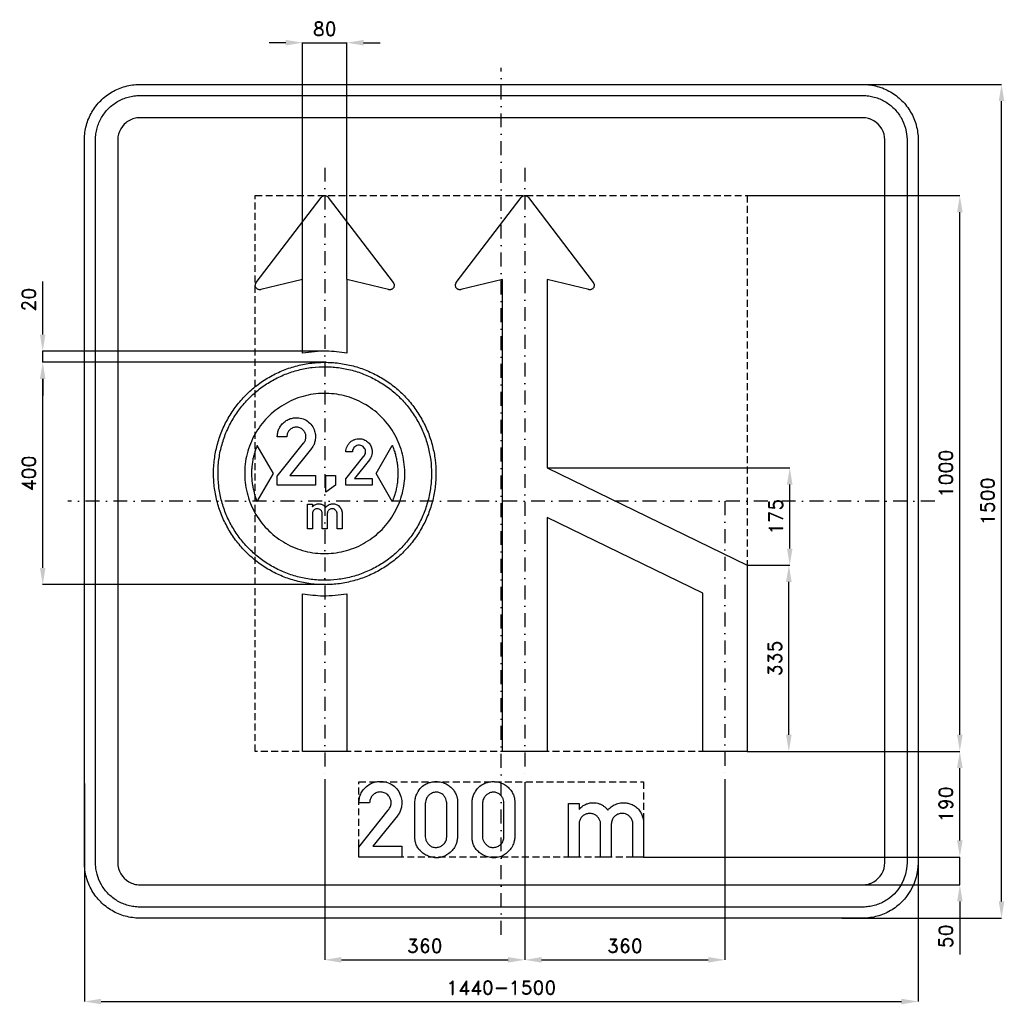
# Model space of a CAD drawing. Header units: millimetres. Extents: x -866 to 905, y -905 to 866.
import ezdxf

# ---------------------------------------------------------------- set-up
doc = ezdxf.new("R2010")
doc.units = ezdxf.units.MM
doc.header["$LTSCALE"] = 5
doc.linetypes.add('ČERCHOVANÁX2', pattern=[2, 1, -0.5, 0, -0.5])
doc.linetypes.add('ČÁRKOVANÁX2', pattern=[1.5, 1, -0.5])
doc.layers.add('Kóty', color=2, linetype='Continuous')
doc.layers.add('Značka', color=7, linetype='Continuous')
doc.styles.get("Standard").update_dxf_attribs({"font": 'romand.shx', "height": 25})
doc.dimstyles.get("Standard").update_dxf_attribs({"dimtxt": 25, "dimasz": 30, "dimexe": 0.18, "dimexo": 0.0625, "dimgap": 12.5, "dimtad": 1, "dimdec": 0, "dimzin": 0, "dimdsep": 46, "dimtxsty": 'Standard', "dimcen": 0.09, "dimadec": 0, "dimazin": 0, "dimtfac": 1, "dimtdec": 0, "dimtofl": 0, "dimtmove": 0, "dimatfit": 3, "dimfxl": 1, "dimtolj": 1, "dimtzin": 0, "dimarcsym": 0})

# ---------------------------------------------------------------- blocks, each defined once
blk = doc.blocks.new('*D0')
at = {"layer": 'Defpoints', "color": 0, "transparency": 16777216}
for p in [(-750, -507.4), (750, -603.9), (750, -900)]:
    blk.add_point(p, dxfattribs=at)
at = {"layer": 'Kóty', "color": 0, "lineweight": -2, "transparency": 16777216}
for p, q in [((-750, -507.5), (-750, -900.2)), ((750, -603.9), (750, -900.2)), ((-720, -900), (720, -900))]:
    blk.add_line(p, q, dxfattribs=at)
at = {"layer": 'Kóty', "color": 0, "transparency": 16777216}
for points in [[(-720, -895), (-720, -905), (-750, -900)], [(720, -895), (720, -905), (750, -900)]]:
    blk.add_solid(points, dxfattribs=at)
at = {"layer": 'Kóty', "color": 0, "transparency": 16777216, "insert": (0, -875), "char_height": 25, "attachment_point": 5}
blk.add_mtext('\\A1;1440-1500', dxfattribs=at)
blk = doc.blocks.new('*D1')
at = {"layer": 'Defpoints', "color": 0, "transparency": 16777216}
for p in [(-277.6, 825), (-357.6, 399.2), (-277.6, 399.2)]:
    blk.add_point(p, dxfattribs=at)
at = {"layer": 'Kóty', "color": 0, "lineweight": -2, "transparency": 16777216}
for p, q in [((-387.6, 825), (-417.6, 825)), ((-357.6, 399.3), (-357.6, 825.2)), ((-277.6, 399.3), (-277.6, 825.2)), ((-247.6, 825), (-217.6, 825))]:
    blk.add_line(p, q, dxfattribs=at)
at = {"layer": 'Kóty', "color": 0, "transparency": 16777216}
for points in [[(-387.6, 830), (-387.6, 820), (-357.6, 825)], [(-247.6, 830), (-247.6, 820), (-277.6, 825)]]:
    blk.add_solid(points, dxfattribs=at)
at = {"layer": 'Kóty', "color": 0, "transparency": 16777216, "insert": (-317.6, 850), "char_height": 25, "attachment_point": 5}
blk.add_mtext('\\A1;80', dxfattribs=at)
blk = doc.blocks.new('*D2')
at = {"layer": 'Defpoints', "color": 0, "transparency": 16777216}
for p in [(612.6, 750), (900, 750), (612.6, -750)]:
    blk.add_point(p, dxfattribs=at)
at = {"layer": 'Kóty', "color": 0, "lineweight": -2, "transparency": 16777216}
for p, q in [((612.6, 750), (900.2, 750)), ((900, -720), (900, 720)), ((612.6, -750), (900.2, -750))]:
    blk.add_line(p, q, dxfattribs=at)
at = {"layer": 'Kóty', "color": 0, "transparency": 16777216}
for points in [[(895, 720), (905, 720), (900, 750)], [(895, -720), (905, -720), (900, -750)]]:
    blk.add_solid(points, dxfattribs=at)
at = {"layer": 'Kóty', "color": 0, "transparency": 16777216, "insert": (875, 0), "char_height": 25, "attachment_point": 5, "rotation": 90}
blk.add_mtext('\\A1;1500', dxfattribs=at)
blk = doc.blocks.new('*D3')
at = {"layer": 'Defpoints', "color": 0, "transparency": 16777216}
for p in [(42.4, -505), (402.4, -500), (402.4, -825)]:
    blk.add_point(p, dxfattribs=at)
at = {"layer": 'Kóty', "color": 0, "lineweight": -2, "transparency": 16777216}
for p, q in [((42.4, -505.1), (42.4, -825.2)), ((402.4, -500.1), (402.4, -825.2)), ((72.4, -825), (372.4, -825))]:
    blk.add_line(p, q, dxfattribs=at)
at = {"layer": 'Kóty', "color": 0, "transparency": 16777216}
for points in [[(72.4, -820), (72.4, -830), (42.4, -825)], [(372.4, -820), (372.4, -830), (402.4, -825)]]:
    blk.add_solid(points, dxfattribs=at)
at = {"layer": 'Kóty', "color": 0, "transparency": 16777216, "insert": (222.4, -800), "char_height": 25, "attachment_point": 5}
blk.add_mtext('\\A1;360', dxfattribs=at)
blk = doc.blocks.new('*D5')
at = {"layer": 'Defpoints', "color": 0, "transparency": 16777216}
for p in [(442.4, 550), (825, 550), (442.4, -450)]:
    blk.add_point(p, dxfattribs=at)
at = {"layer": 'Kóty', "color": 0, "lineweight": -2, "transparency": 16777216}
for p, q in [((442.5, 550), (825.2, 550)), ((825, -420), (825, 520)), ((442.5, -450), (825.2, -450))]:
    blk.add_line(p, q, dxfattribs=at)
at = {"layer": 'Kóty', "color": 0, "transparency": 16777216}
for points in [[(820, 520), (830, 520), (825, 550)], [(820, -420), (830, -420), (825, -450)]]:
    blk.add_solid(points, dxfattribs=at)
at = {"layer": 'Kóty', "color": 0, "transparency": 16777216, "insert": (800, 50), "char_height": 25, "attachment_point": 5, "rotation": 90}
blk.add_mtext('\\A1;1000', dxfattribs=at)
blk = doc.blocks.new('*D6')
at = {"layer": 'Defpoints', "color": 0, "transparency": 16777216}
for p in [(442.4, -115), (517.4, -115), (442.4, -450)]:
    blk.add_point(p, dxfattribs=at)
at = {"layer": 'Kóty', "color": 0, "lineweight": -2, "transparency": 16777216}
for p, q in [((442.5, -115), (517.6, -115)), ((517.4, -420), (517.4, -145)), ((442.5, -450), (517.6, -450))]:
    blk.add_line(p, q, dxfattribs=at)
at = {"layer": 'Kóty', "color": 0, "transparency": 16777216}
for points in [[(512.4, -145), (522.4, -145), (517.4, -115)], [(512.4, -420), (522.4, -420), (517.4, -450)]]:
    blk.add_solid(points, dxfattribs=at)
at = {"layer": 'Kóty', "color": 0, "transparency": 16777216, "insert": (492.4, -282.5), "char_height": 25, "attachment_point": 5, "rotation": 90}
blk.add_mtext('\\A1;335', dxfattribs=at)
blk = doc.blocks.new('*D7')
at = {"layer": 'Defpoints', "color": 0, "transparency": 16777216}
for p in [(82.4, 60), (519, 60), (442.4, -115)]:
    blk.add_point(p, dxfattribs=at)
at = {"layer": 'Kóty', "color": 0, "lineweight": -2, "transparency": 16777216}
for p, q in [((82.5, 60), (519.2, 60)), ((519, -85), (519, 30)), ((442.5, -115), (519.2, -115))]:
    blk.add_line(p, q, dxfattribs=at)
at = {"layer": 'Kóty', "color": 0, "transparency": 16777216}
for points in [[(514, 30), (524, 30), (519, 60)], [(514, -85), (524, -85), (519, -115)]]:
    blk.add_solid(points, dxfattribs=at)
at = {"layer": 'Kóty', "color": 0, "transparency": 16777216, "insert": (494, -27.5), "char_height": 25, "attachment_point": 5, "rotation": 90}
blk.add_mtext('\\A1;175', dxfattribs=at)
blk = doc.blocks.new('*D8')
at = {"layer": 'Defpoints', "color": 0, "transparency": 16777216}
for p in [(-825, 250), (-315, 250), (-316.5, -150)]:
    blk.add_point(p, dxfattribs=at)
at = {"layer": 'Kóty', "color": 0, "lineweight": -2, "transparency": 16777216}
for p, q in [((-315.1, 250), (-825.2, 250)), ((-825, -120), (-825, 220)), ((-316.5, -150), (-825.2, -150))]:
    blk.add_line(p, q, dxfattribs=at)
at = {"layer": 'Kóty', "color": 0, "transparency": 16777216}
for points in [[(-830, 220), (-820, 220), (-825, 250)], [(-830, -120), (-820, -120), (-825, -150)]]:
    blk.add_solid(points, dxfattribs=at)
at = {"layer": 'Kóty', "color": 0, "transparency": 16777216, "insert": (-850, 50), "char_height": 25, "attachment_point": 5, "rotation": 90}
blk.add_mtext('\\A1;400', dxfattribs=at)
blk = doc.blocks.new('*D9')
at = {"layer": 'Defpoints', "color": 0, "transparency": 16777216}
for p in [(-825, 270), (-317.6, 270), (-347.3, 250)]:
    blk.add_point(p, dxfattribs=at)
at = {"layer": 'Kóty', "color": 0, "lineweight": -2, "transparency": 16777216}
for p, q in [((-825, 300), (-825, 395.5)), ((-317.7, 270), (-825.2, 270)), ((-347.3, 250), (-825.2, 250)), ((-825, 220), (-825, 190))]:
    blk.add_line(p, q, dxfattribs=at)
at = {"layer": 'Kóty', "color": 0, "transparency": 16777216}
for points in [[(-830, 300), (-820, 300), (-825, 270)], [(-830, 220), (-820, 220), (-825, 250)]]:
    blk.add_solid(points, dxfattribs=at)
at = {"layer": 'Kóty', "color": 0, "transparency": 16777216, "insert": (-850, 362.7), "char_height": 25, "attachment_point": 5, "rotation": 90}
blk.add_mtext('\\A1;20', dxfattribs=at)
blk = doc.blocks.new('*D10')
at = {"layer": 'Defpoints', "color": 0, "transparency": 16777216}
for p in [(256, -640), (256, -690), (825, -690)]:
    blk.add_point(p, dxfattribs=at)
at = {"layer": 'Kóty', "color": 0, "lineweight": -2, "transparency": 16777216}
for p, q in [((825, -610), (825, -580)), ((256.1, -640), (825.2, -640)), ((256.1, -690), (825.2, -690)), ((825, -720), (825, -815.5))]:
    blk.add_line(p, q, dxfattribs=at)
at = {"layer": 'Kóty', "color": 0, "transparency": 16777216}
for points in [[(820, -610), (830, -610), (825, -640)], [(820, -720), (830, -720), (825, -690)]]:
    blk.add_solid(points, dxfattribs=at)
at = {"layer": 'Kóty', "color": 0, "transparency": 16777216, "insert": (800, -782.7), "char_height": 25, "attachment_point": 5, "rotation": 90}
blk.add_mtext('\\A1;50', dxfattribs=at)
blk = doc.blocks.new('*D11')
at = {"layer": 'Defpoints', "color": 0, "transparency": 16777216}
for p in [(442.393363, -450), (825, -450), (256.03, -640)]:
    blk.add_point(p, dxfattribs=at)
at = {"layer": 'Kóty', "color": 0, "lineweight": -2, "transparency": 16777216}
for p, q in [((442.455863, -450), (825.18, -450)), ((825, -610), (825, -480)), ((256.0925, -640), (825.18, -640))]:
    blk.add_line(p, q, dxfattribs=at)
at = {"layer": 'Kóty', "color": 0, "transparency": 16777216}
for points in [[(820, -480), (830, -480), (825, -450)], [(820, -610), (830, -610), (825, -640)]]:
    blk.add_solid(points, dxfattribs=at)
at = {"layer": 'Kóty', "color": 0, "transparency": 16777216, "insert": (800, -545), "char_height": 25, "attachment_point": 5, "rotation": 90}
blk.add_mtext('\\A1;190', dxfattribs=at)
blk = doc.blocks.new('*D12')
at = {"layer": 'Defpoints', "color": 0, "transparency": 16777216}
for p in [(-317.6, -500), (42.4, -690), (42.4, -825)]:
    blk.add_point(p, dxfattribs=at)
at = {"layer": 'Kóty', "color": 0, "lineweight": -2, "transparency": 16777216}
for p, q in [((-317.6, -500.1), (-317.6, -825.2)), ((42.4, -690.1), (42.4, -825.2)), ((-287.6, -825), (12.4, -825))]:
    blk.add_line(p, q, dxfattribs=at)
at = {"layer": 'Kóty', "color": 0, "transparency": 16777216}
for points in [[(-287.6, -820), (-287.6, -830), (-317.6, -825)], [(12.4, -820), (12.4, -830), (42.4, -825)]]:
    blk.add_solid(points, dxfattribs=at)
at = {"layer": 'Kóty', "color": 0, "transparency": 16777216, "insert": (-137.6, -800), "char_height": 25, "attachment_point": 5}
blk.add_mtext('\\A1;360', dxfattribs=at)

msp = doc.modelspace()

# ---------------------------------------------------------------- linework, layer by layer
at = {"layer": 'Kóty'}
for points in [[(-357.6, 825), (-277.6, 825)], [(-825, 250), (-825, 270)], [(825, -690), (825, -640)]]:
    msp.add_lwpolyline(points, dxfattribs=at)
at = {"layer": 'Značka', "color": 6, "linetype": 'ČERCHOVANÁX2', "ltscale": 5}
for points in [[(0, -780), (0, 780)], [(-317.6, 600), (-317.6, -500)], [(42.4, 600), (42.4, -500)], [(780, 0), (-780, 0)], [(402.4, 0), (402.4, -500)]]:
    msp.add_lwpolyline(points, dxfattribs=at)
at = {"layer": 'Značka', "color": 5}
for points in [[(-650, -750), (-650.4, -750), (-650.8, -750, -0.032183), (-663.7, -749.1, -0.035439), (-676.4, -746.5, -0.036257), (-688.7, -742.3, -0.03443), (-700.2, -736.5, -0.033714), (-711, -729.3, -0.034097), (-720.7, -720.7, -0.034214), (-729.3, -711, -0.034227), (-736.5, -700.2, -0.034043), (-742.3, -688.7, -0.033425), (-746.5, -676.4, -0.034175), (-749.1, -663.7, -0.036736), (-750, -650.8), (-750, -650.4), (-750, -650), (-750, 650), (-750, 650.4), (-750, 650.8, -0.032197), (-749.1, 663.7, -0.035467), (-746.5, 676.4, -0.03632), (-742.3, 688.7, -0.034471), (-736.5, 700.2, -0.033721), (-729.3, 711, -0.034099), (-720.7, 720.7, -0.034202), (-711, 729.3, -0.034225), (-700.2, 736.5, -0.034051), (-688.6, 742.3, -0.033415), (-676.4, 746.5, -0.034124), (-663.7, 749.1, -0.036744), (-650.8, 750), (-650.4, 750), (-650, 750), (650, 750), (650.4, 750), (650.8, 750, -0.032182), (663.7, 749.1, -0.035447), (676.4, 746.5, -0.036272), (688.7, 742.3, -0.034433), (700.2, 736.5, -0.033723), (711, 729.3, -0.034091), (720.7, 720.7, -0.034221), (729.3, 711, -0.034225), (736.5, 700.2, -0.034038), (742.3, 688.6, -0.033425), (746.5, 676.4, -0.034173), (749.1, 663.7, -0.036736), (750, 650.8), (750, 650.4), (750, 650), (750, -650), (750, -650.4), (750, -650.8), (749.1, -663.7), (746.5, -676.4), (742.3, -688.7), (736.5, -700.2), (729.3, -711, -0.034106), (720.7, -720.7, -0.034203), (711, -729.3, -0.034227), (700.2, -736.5, -0.034044), (688.6, -742.3, -0.033411), (676.4, -746.5, -0.034122), (663.7, -749.1, -0.036743), (650.8, -750), (650.4, -750), (650, -750), (-650, -750)], [(-650, -730), (-650.3, -730), (-650.6, -730, -0.032184), (-661, -729.3, -0.035448), (-671.1, -727.2, -0.036282), (-680.9, -723.8, -0.034422), (-690.2, -719.2, -0.033745), (-698.8, -713.4, -0.034102), (-706.6, -706.6, -0.034186), (-713.4, -698.8, -0.034203), (-719.2, -690.2), (-723.8, -680.9), (-727.2, -671.1), (-729.3, -661), (-730, -650.6), (-730, -650.3), (-730, -650), (-730, 650), (-730, 650.3), (-730, 650.6, -0.032179), (-729.3, 661, -0.035489), (-727.2, 671.1, -0.036281), (-723.9, 680.9, -0.03442), (-719.2, 690.2, -0.033728), (-713.4, 698.8, -0.034073), (-706.6, 706.6, -0.034239), (-698.8, 713.4, -0.034199), (-690.2, 719.2, -0.034034), (-680.9, 723.8, -0.033414), (-671.1, 727.2, -0.034124), (-660.9, 729.3, -0.03674), (-650.6, 730), (-650.3, 730), (-650, 730), (650, 730), (650.3, 730), (650.6, 730, -0.032183), (661, 729.3, -0.035447), (671.1, 727.2, -0.036274), (680.9, 723.9, -0.034414), (690.2, 719.2, -0.033745), (698.8, 713.4, -0.034097), (706.6, 706.6, -0.034187), (713.4, 698.8, -0.034206), (719.2, 690.2), (723.8, 680.9), (727.2, 671.1), (729.3, 660.9), (730, 650.6), (730, 650.3), (730, 650), (730, -650), (730, -650.3), (730, -650.6), (729.3, -661), (727.2, -671.1), (723.9, -680.9), (719.2, -690.2), (713.4, -698.8), (706.6, -706.6), (698.8, -713.4, -0.034206), (690.2, -719.2, -0.034031), (680.9, -723.8, -0.033421), (671.1, -727.2, -0.034122), (660.9, -729.3, -0.036744), (650.6, -730), (650.3, -730), (650, -730), (-650, -730)], [(-650, -690), (650, -690), (650.2, -690), (650.3, -690, 0.032185), (655.5, -689.6, 0.035459), (660.5, -688.6, 0.036277), (665.5, -686.9), (670.1, -684.6), (674.4, -681.7), (678.3, -678.3), (681.7, -674.4), (684.6, -670.1), (686.9, -665.5), (688.6, -660.6), (689.6, -655.5), (690, -650.3), (690, -650.2), (690, -650), (690, 650), (690, 650.2), (690, 650.3), (689.6, 655.5), (688.6, 660.5), (686.9, 665.5), (684.6, 670.1), (681.7, 674.4), (678.3, 678.3), (674.4, 681.7), (670.1, 684.6), (665.5, 686.9, 0.033409), (660.5, 688.6, 0.034186), (655.5, 689.6, 0.036746), (650.3, 690), (650.2, 690), (650, 690), (-650, 690), (-650.2, 690), (-650.3, 690, 0.032185), (-655.5, 689.6, 0.035458), (-660.6, 688.6, 0.036271), (-665.5, 686.9, 0.034382), (-670.1, 684.6, 0.03365), (-674.4, 681.7), (-678.3, 678.3), (-681.7, 674.4), (-684.6, 670.1), (-686.9, 665.5), (-688.6, 660.5), (-689.6, 655.5), (-690, 650.3), (-690, 650.2), (-690, 650), (-690, -650), (-690, -650.2), (-690, -650.3), (-689.6, -655.5), (-688.6, -660.6), (-686.9, -665.5), (-684.6, -670.1), (-681.7, -674.4), (-678.3, -678.3), (-674.4, -681.7), (-670.1, -684.6), (-665.5, -686.9, 0.033404), (-660.6, -688.6, 0.034161), (-655.5, -689.7, 0.036749), (-650.3, -690), (-650.2, -690), (-650, -690)], [(-277.6, 266.3, 0.007831), (-296.2, 268.7, 0.023765), (-314.7, 270, 0.027428), (-336.2, 269, 0.009022), (-357.6, 266.4), (-357.6, 399.2), (-432.6, 380.7), (-433, 380.6, -0.010084), (-433.3, 380.5, -0.052503), (-434.9, 380.4, -0.052645), (-436.5, 380.7, -0.065503), (-438.3, 381.4, -0.065455), (-439.9, 382.5, -0.065319), (-441.2, 384, -0.065187), (-442, 385.8, -0.064843), (-442.5, 387.7, -0.063651), (-442.4, 389.7, -0.052693), (-442, 391.2, -0.057453), (-441.3, 392.6, -0.01147), (-441.1, 393, -0.003824), (-440.9, 393.3), (-324, 546.8, -0.003131), (-323.7, 547.1, -0.009393), (-323.5, 547.4, -0.049065), (-322.4, 548.4, -0.049118), (-321.2, 549.2, -0.061113), (-319.4, 549.8, -0.061349), (-317.6, 550, -0.06102), (-315.8, 549.8, -0.059475), (-314.1, 549.2, -0.049145), (-312.8, 548.4, -0.053708), (-311.7, 547.4, -0.010699), (-311.5, 547.1), (-311.2, 546.8), (-194.4, 393.3), (-194.1, 393, -0.010084), (-193.9, 392.6, -0.052503), (-193.2, 391.2, -0.052645), (-192.8, 389.7, -0.065503), (-192.7, 387.7, -0.065455), (-193.2, 385.8, -0.065319), (-194, 384, -0.065187), (-195.3, 382.5, -0.064843), (-196.9, 381.4, -0.063651), (-198.7, 380.7, -0.052693), (-200.3, 380.4, -0.057453), (-201.9, 380.5, -0.01147), (-202.3, 380.6), (-202.6, 380.7), (-277.6, 399.2), (-277.6, 266.3)], [(442.4, -115), (442.4, -450), (362.4, -450), (362.4, -165.1), (82.4, -29), (82.4, -450), (2.4, -450), (2.4, 399.2), (-72.6, 380.7), (-73, 380.6, -0.010084), (-73.3, 380.5, -0.052503), (-74.9, 380.4, -0.052645), (-76.5, 380.7, -0.065503), (-78.3, 381.4, -0.065455), (-79.9, 382.5, -0.065319), (-81.2, 384, -0.065187), (-82, 385.8, -0.064843), (-82.5, 387.7, -0.063651), (-82.4, 389.7, -0.052693), (-82, 391.2, -0.057453), (-81.3, 392.6, -0.01147), (-81.1, 393, -0.003824), (-80.9, 393.3), (36, 546.8, -0.003131), (36.3, 547.1, -0.009393), (36.5, 547.4, -0.049065), (37.6, 548.4, -0.049118), (38.8, 549.2, -0.061113), (40.6, 549.8, -0.061349), (42.4, 550, -0.06102), (44.2, 549.8, -0.059475), (45.9, 549.2, -0.049145), (47.2, 548.4, -0.053708), (48.3, 547.4, -0.010699), (48.5, 547.1), (48.8, 546.8), (165.6, 393.3), (165.9, 393, -0.010084), (166.1, 392.6, -0.052503), (166.8, 391.2, -0.052645), (167.2, 389.7, -0.065503), (167.3, 387.7, -0.065455), (166.8, 385.8, -0.065319), (166, 384, -0.065187), (164.7, 382.5, -0.064843), (163.1, 381.4, -0.063651), (161.3, 380.7, -0.052693), (159.7, 380.4, -0.057453), (158.1, 380.5, -0.01147), (157.7, 380.6), (157.4, 380.7), (82.4, 399.2), (82.4, 60), (442.4, -115)], [(-117.6, 50), (-117.6, 48.7), (-117.6, 47.4, -0.032167), (-119.6, 21.3, -0.035723), (-125.1, -4.3, -0.036666), (-133.7, -29, -0.034754), (-145.7, -52.3, -0.034039), (-160.5, -73.9, -0.034453), (-178, -93.3, -0.034561), (-197.9, -110.3, -0.034427), (-219.9, -124.5, -0.034389), (-243.5, -135.8, -0.034418), (-268.4, -143.8, -0.034423), (-294.1, -148.7, -0.034417), (-320.2, -150, -0.034416), (-346.3, -148, -0.034417), (-371.9, -142.5, -0.034417), (-396.6, -133.8, -0.034417), (-419.9, -121.9, -0.034417), (-441.5, -107.1, -0.034417), (-460.9, -89.6, -0.034417), (-477.9, -69.7, -0.034417), (-492.1, -47.7, -0.034417), (-503.4, -24.1, -0.034417), (-511.5, 0.8, -0.034417), (-516.3, 26.5, -0.034417), (-517.6, 52.6, -0.034417), (-515.6, 78.7, -0.034417), (-510.1, 104.3, -0.034417), (-501.4, 129, -0.034417), (-489.5, 152.3, -0.034417), (-474.7, 173.9, -0.034417), (-457.2, 193.3, -0.034417), (-437.3, 210.3, -0.034417), (-415.3, 224.5, -0.034417), (-391.8, 235.8, -0.034417), (-366.8, 243.8, -0.034417), (-341.1, 248.7, -0.034416), (-315, 250, -0.034417), (-288.9, 248, -0.034418), (-263.3, 242.5, -0.034416), (-238.6, 233.8, -0.034417), (-215.3, 221.9, -0.034418), (-193.7, 207.1, -0.034406), (-174.3, 189.6, -0.034414), (-157.3, 169.7, -0.034487), (-143.1, 147.7, -0.034419), (-131.8, 124.2, -0.034076), (-123.8, 99.2, -0.032791), (-119, 74.8, -0.034265), (-117.6, 50)], [(-402.9, 29.2), (-402.9, 45.3), (-355.9, 104.5, 0.004071), (-355.2, 105.3, 0.012139), (-354.5, 106.2, 0.08299), (-352, 111.6, 0.094408), (-351.4, 117.5, 0.092134), (-352.7, 122.8, 0.08404), (-355.7, 127.4, 0.098137), (-361, 131.6, 0.106051), (-367.5, 133.3, 0.106168), (-374, 132.5, 0.099954), (-379.8, 129.1, 0.083722), (-383.4, 124.9, 0.091648), (-385.3, 119.9, 0.026146), (-385.6, 118, 0.008682), (-385.8, 116.2), (-402.9, 116.2, -0.003377), (-402.9, 117.8, -0.010131), (-402.8, 119.4, -0.059422), (-401.3, 126.6, -0.058235), (-398.3, 133.4, -0.072151), (-392.5, 140.7, -0.072222), (-385, 146.2, -0.061479), (-377.7, 149.2, -0.059941), (-370, 150.3, -0.083063), (-358.8, 149.1, -0.087047), (-348.8, 144.1, -0.087765), (-340.7, 136.4, -0.087799), (-335.8, 126.4, -0.068484), (-334.2, 117.8, -0.062422), (-335, 109.1, -0.05069), (-336.8, 102.7, -0.061844), (-340.1, 96.9, -0.008353), (-340.7, 96, -0.002783), (-341.4, 95.1), (-380.4, 46.4), (-334.3, 46.4), (-334.3, 29.2), (-402.9, 29.2)], [(-279.5, 29.2), (-279.5, 40.3), (-247.2, 80.9, 0.004071), (-246.7, 81.5, 0.012139), (-246.2, 82.2, 0.08299), (-244.5, 85.8, 0.094408), (-244.1, 89.9, 0.092134), (-245, 93.6, 0.08404), (-247, 96.7, 0.098137), (-250.7, 99.6, 0.106051), (-255.1, 100.8, 0.106168), (-259.7, 100.2, 0.099954), (-263.6, 97.9, 0.083722), (-266.1, 95, 0.091648), (-267.4, 91.6, 0.026146), (-267.6, 90.3, 0.008682), (-267.7, 89), (-279.5, 89, -0.003377), (-279.5, 90.1, -0.010131), (-279.4, 91.2, -0.059422), (-278.4, 96.2, -0.058235), (-276.3, 100.8, -0.072151), (-272.4, 105.9, -0.072222), (-267.2, 109.6, -0.061479), (-262.2, 111.7, -0.059941), (-256.8, 112.5, -0.083063), (-249.2, 111.6, -0.087047), (-242.3, 108.2, -0.087765), (-236.7, 102.9, -0.087799), (-233.3, 96, -0.068484), (-232.3, 90.1, -0.062422), (-232.8, 84.2, -0.05069), (-234.1, 79.7, -0.061844), (-236.3, 75.7, -0.008353), (-236.7, 75.1, -0.002783), (-237.2, 74.5), (-264, 41), (-232.3, 41), (-232.3, 29.2), (-279.5, 29.2)], [(-439.2, -0.4), (-410, 50), (-439.2, 100.4), (-439.3, 100.3), (-439.3, 100.2), (-439.4, 99.9), (-439.6, 99.6), (-439.7, 99.2), (-439.9, 98.8, 0.008441), (-441.4, 94.8, 0.010131), (-442.8, 90.7, 0.009595), (-444.1, 86.6, 0.006815), (-445.2, 82.4, 0.006632), (-446.2, 78.2, 0.009046), (-447.1, 74, 0.009795), (-447.8, 69.7, 0.008885), (-448.4, 65.5, 0.008869), (-448.8, 61.2, 0.009745), (-449.1, 56.9, 0.009043), (-449.2, 52.6, 0.006757), (-449.2, 48.3, 0.006755), (-449.1, 44, 0.009039), (-448.9, 39.7, 0.009746), (-448.5, 35.4, 0.008884), (-447.9, 31.1, 0.00889), (-447.2, 26.9, 0.009763), (-446.4, 22.6, 0.009034), (-445.4, 18.4, 0.006697), (-444.3, 14.3, 0.005982), (-443.2, 10.6, 0.007979), (-442, 6.9, 0.007189), (-440.9, 3.9, 0.007211), (-439.8, 1), (-439.5, 0.3), (-439.2, -0.4)], [(-196, -0.4), (-225.2, 50), (-196, 100.4), (-195.9, 100.3), (-195.9, 100.2), (-195.8, 99.9), (-195.6, 99.6), (-195.5, 99.2), (-195.3, 98.8, -0.008441), (-193.8, 94.8, -0.010131), (-192.4, 90.7, -0.009595), (-191.2, 86.6, -0.006815), (-190, 82.4, -0.006632), (-189, 78.2, -0.009046), (-188.2, 74, -0.009795), (-187.4, 69.7, -0.008885), (-186.8, 65.5, -0.008869), (-186.4, 61.2, -0.009745), (-186.1, 56.9, -0.009043), (-186, 52.6, -0.006757), (-186, 48.3, -0.006755), (-186.1, 44, -0.009039), (-186.4, 39.7, -0.009746), (-186.7, 35.4, -0.008884), (-187.3, 31.1, -0.00889), (-188, 26.9, -0.009763), (-188.8, 22.6, -0.009034), (-189.8, 18.4, -0.006697), (-190.9, 14.3, -0.005982), (-192, 10.6, -0.007979), (-193.2, 6.9, -0.007189), (-194.3, 3.9, -0.007211), (-195.4, 1), (-195.7, 0.3), (-196, -0.4)], [(-348.8, -49.7), (-348.8, -5.1), (-339.9, -5.1), (-339.9, -10.1, -0.003192), (-339.4, -9.6, -0.009567), (-338.9, -9, -0.0538), (-336.5, -7.1, -0.054629), (-333.7, -5.6, -0.049773), (-331, -4.8, -0.049909), (-328.2, -4.6, -0.044596), (-325.7, -4.8, -0.045347), (-323.3, -5.4, -0.041532), (-321.1, -6.4, -0.034771), (-319.1, -7.7, -0.023454), (-317.9, -8.6, -0.033511), (-316.9, -9.6, -0.015001), (-316.5, -10.1, -0.004979), (-316, -10.7, -0.003807), (-315.5, -10.1, -0.011411), (-314.9, -9.5, -0.072056), (-311.6, -6.9, -0.066461), (-307.7, -5.3, -0.035519), (-305.5, -4.8, -0.035837), (-303.3, -4.6, -0.050519), (-300.1, -4.8, -0.049652), (-297, -5.7, -0.068284), (-293.1, -7.8, -0.073295), (-290, -10.9, -0.056851), (-288.1, -13.8, -0.048832), (-286.9, -17.1, -0.019163), (-286.6, -18.3, -0.025008), (-286.5, -19.5, -0.009364), (-286.4, -20), (-286.4, -20.6), (-286.4, -49.7), (-295.3, -49.7), (-295.3, -22.4), (-295.3, -22.1, 0.007572), (-295.3, -21.7, 0.050214), (-295.6, -20.1, 0.050892), (-296.2, -18.5, 0.067722), (-297.5, -16.6, 0.066947), (-299.2, -15.1, 0.073523), (-301.4, -13.9, 0.074318), (-303.9, -13.5, 0.080744), (-306.6, -13.8, 0.08067), (-309.1, -14.9, 0.070504), (-310.9, -16.3, 0.07539), (-312.1, -18.3, 0.050747), (-312.7, -19.9, 0.032977), (-313.1, -21.6), (-313.1, -21.8), (-313.1, -22), (-313.1, -49.7), (-322.1, -49.7), (-322.1, -22.2), (-322.1, -21.8, 0.009724), (-322.1, -21.5, 0.073755), (-322.6, -19.2, 0.069017), (-323.7, -17.2, 0.074723), (-325.5, -15.4, 0.073776), (-327.7, -14.2, 0.089058), (-330.7, -13.5, 0.093654), (-333.8, -13.9, 0.073311), (-335.9, -14.9, 0.071137), (-337.7, -16.4, 0.077006), (-339.1, -18.7, 0.077985), (-339.8, -21.2, 0.008047), (-339.9, -21.5), (-339.9, -21.9), (-339.9, -49.7), (-348.8, -49.7)], [(-277.6, -166.4), (-277.6, -450), (-357.6, -450), (-357.6, -166.3, 0.007831), (-339.1, -168.7, 0.023765), (-320.5, -170, 0.027428), (-299.1, -169, 0.009022), (-277.6, -166.4)], [(-256, -640), (-256, -622), (-203.2, -555.5, 0.004071), (-202.4, -554.5, 0.012139), (-201.7, -553.5, 0.08299), (-198.9, -547.5, 0.094408), (-198.2, -540.9, 0.092134), (-199.6, -534.9, 0.08404), (-203, -529.7, 0.098137), (-209, -525, 0.106051), (-216.2, -523.1, 0.106168), (-223.6, -524, 0.099954), (-230.1, -527.8, 0.083722), (-234.1, -532.5, 0.091648), (-236.3, -538.2, 0.026146), (-236.6, -540.2, 0.008682), (-236.8, -542.3), (-256, -542.3, -0.003377), (-256, -540.5, -0.010131), (-255.9, -538.7, -0.059422), (-254.3, -530.6, -0.058235), (-250.8, -523, -0.072151), (-244.4, -514.7, -0.072222), (-235.9, -508.6, -0.061479), (-227.8, -505.3, -0.059941), (-219, -504, -0.083063), (-206.6, -505.4, -0.087047), (-195.2, -510.9, -0.087765), (-186.2, -519.7, -0.087799), (-180.6, -530.9, -0.068484), (-178.9, -540.5, -0.062422), (-179.7, -550.3, -0.05069), (-181.8, -557.5, -0.061844), (-185.5, -564, -0.008353), (-186.2, -565, -0.002783), (-186.9, -566), (-230.8, -620.7), (-179, -620.7), (-179, -640), (-256, -640)], [(-155.3, -544.1, -0.001981), (-155.4, -542.9, -0.005947), (-155.3, -541.7, -0.049019), (-154.5, -534.3, -0.049992), (-152.1, -527.2, -0.079537), (-145.9, -517, -0.089087), (-136.8, -509.4, -0.059796), (-129.8, -506.2, -0.052018), (-122.3, -504.6, -0.062017), (-112.5, -504.6, -0.0645), (-103, -507, -0.055438), (-95.6, -510.7, -0.055485), (-89.2, -515.9, -0.051112), (-84.6, -521.5, -0.054897), (-81.2, -528, -0.045234), (-79.5, -533.5, -0.045981), (-78.8, -539.3, -0.0123), (-78.7, -541.3, -0.004103), (-78.8, -543.3), (-78.8, -602.1, -0.002302), (-78.8, -603.3, -0.006906), (-78.8, -604.5, -0.051777), (-79.7, -611.5, -0.049693), (-82, -618.2, -0.066796), (-87, -626.7, -0.065906), (-94.1, -633.5, -0.061099), (-101.7, -638.2, -0.064143), (-110.2, -640.8, -0.069662), (-120, -641.3, -0.067451), (-129.6, -639.2, -0.056809), (-137.3, -635.5, -0.049588), (-144.1, -630.3, -0.048055), (-149.2, -624.8, -0.06588), (-152.9, -618.2, -0.054767), (-154.7, -612.3, -0.042362), (-155.3, -606.2, -0.009254), (-155.4, -604.1, -0.003103), (-155.3, -602.1), (-155.3, -544.1)], [(-52.3, -544.1, -0.001981), (-52.3, -542.9, -0.005947), (-52.3, -541.7, -0.049019), (-51.5, -534.3, -0.049992), (-49.1, -527.2, -0.079537), (-42.9, -517, -0.089087), (-33.8, -509.4, -0.059796), (-26.8, -506.2, -0.052018), (-19.3, -504.6, -0.062017), (-9.5, -504.6, -0.0645), (0, -507, -0.055438), (7.4, -510.7, -0.055485), (13.8, -515.9, -0.051112), (18.4, -521.5, -0.054897), (21.8, -528, -0.045234), (23.5, -533.5, -0.045981), (24.2, -539.3, -0.0123), (24.3, -541.3, -0.004103), (24.2, -543.3), (24.2, -602.1, -0.002302), (24.2, -603.3, -0.006906), (24.2, -604.5, -0.051777), (23.3, -611.5, -0.049693), (21, -618.2, -0.066796), (16, -626.7, -0.065906), (8.9, -633.5, -0.061099), (1.3, -638.2, -0.064143), (-7.2, -640.8, -0.069662), (-17, -641.3, -0.067451), (-26.5, -639.2, -0.056809), (-34.3, -635.5, -0.049588), (-41.1, -630.3, -0.048055), (-46.2, -624.8, -0.06588), (-49.9, -618.2, -0.054767), (-51.7, -612.3, -0.042362), (-52.3, -606.2, -0.009254), (-52.4, -604.1, -0.003103), (-52.3, -602.1), (-52.3, -544.1)], [(-136.8, -544.1), (-136.8, -602.1, 0.003201), (-136.8, -602.9, 0.009635), (-136.8, -603.7, 0.07387), (-135.9, -608.7, 0.059521), (-133.6, -613.4, 0.070725), (-129.8, -618.2, 0.09458), (-124.7, -621.5, 0.108402), (-118, -622.8, 0.087553), (-111, -621.5, 0.078159), (-105.5, -618.6, 0.088168), (-101.3, -614.2, 0.061769), (-99.4, -610.5, 0.061186), (-98.4, -606.5, 0.025182), (-98.2, -604.3, 0.008386), (-98.1, -602.1), (-98.1, -544.1, 0.005497), (-98.2, -542.2, 0.016502), (-98.5, -540.3, 0.058317), (-99.7, -535.5, 0.064725), (-102.1, -531.2, 0.088091), (-106.7, -526.6, 0.09789), (-112.6, -523.9, 0.099844), (-119.2, -523.5, 0.088272), (-125.5, -525.5, 0.074159), (-130.2, -528.7, 0.075675), (-133.7, -533.1, 0.052597), (-135.4, -536.7, 0.046075), (-136.4, -540.6, 0.014324), (-136.6, -542.4, 0.004786), (-136.8, -544.1)], [(-33.8, -544.1), (-33.8, -602.1, 0.003201), (-33.8, -602.9, 0.009635), (-33.8, -603.7, 0.07387), (-32.9, -608.7, 0.059521), (-30.6, -613.4, 0.070725), (-26.8, -618.2, 0.09458), (-21.7, -621.5, 0.108402), (-15, -622.8, 0.087553), (-8, -621.5, 0.078159), (-2.5, -618.6, 0.088168), (1.7, -614.2, 0.061769), (3.6, -610.5, 0.061186), (4.6, -606.5, 0.025182), (4.8, -604.3, 0.008386), (4.9, -602.1), (4.9, -544.1, 0.005497), (4.8, -542.2, 0.016502), (4.5, -540.3, 0.058317), (3.3, -535.5, 0.064725), (0.9, -531.2, 0.088091), (-3.7, -526.6, 0.09789), (-9.6, -523.9, 0.099844), (-16.2, -523.5, 0.088272), (-22.5, -525.5, 0.074159), (-27.2, -528.7, 0.075675), (-30.6, -533.1, 0.052597), (-32.4, -536.7, 0.046075), (-33.4, -540.6, 0.014324), (-33.6, -542.4, 0.004786), (-33.8, -544.1)], [(120.7, -640), (120.7, -543.5), (140, -543.5), (140, -554.3, -0.003192), (141.1, -553.1, -0.009567), (142.2, -551.9, -0.0538), (147.4, -547.6, -0.054629), (153.5, -544.6, -0.049773), (159.4, -542.8, -0.049909), (165.4, -542.3, -0.044596), (170.8, -542.7, -0.045347), (176, -544.1, -0.041532), (180.8, -546.2, -0.034771), (185.2, -549, -0.023454), (187.6, -550.9, -0.033511), (189.8, -553.1, -0.015001), (190.8, -554.3, -0.004979), (191.8, -555.6, -0.003807), (192.9, -554.2, -0.011411), (194.1, -552.9, -0.072056), (201.3, -547.3, -0.066461), (209.9, -543.8, -0.035519), (214.6, -542.7, -0.035837), (219.4, -542.3, -0.050519), (226.3, -542.9, -0.049652), (233, -544.8, -0.068284), (241.4, -549.3, -0.073295), (248.2, -556, -0.056851), (252.2, -562.4, -0.048832), (254.8, -569.4, -0.019163), (255.5, -572, -0.025008), (255.9, -574.6, -0.009364), (256, -575.8, -0.003114), (256, -577), (256, -640), (236.7, -640), (236.7, -580.9), (236.6, -580.2, 0.007572), (236.6, -579.4, 0.050214), (236, -575.8, 0.050892), (234.7, -572.4, 0.067722), (232, -568.3, 0.066947), (228.3, -565, 0.073523), (223.5, -562.6, 0.074318), (218.2, -561.6, 0.080744), (212.3, -562.2, 0.08067), (206.9, -564.6, 0.070504), (203, -567.8, 0.07539), (200.2, -571.9, 0.050747), (198.9, -575.4, 0.032977), (198.2, -579.1), (198.1, -579.6), (198, -580.1), (198, -640), (178.7, -640), (178.7, -580.5, 0.003243), (178.7, -579.7, 0.009724), (178.6, -578.9, 0.073755), (177.5, -574.1, 0.069017), (175, -569.7, 0.074723), (171.3, -565.8, 0.073776), (166.6, -563.1, 0.089058), (159.9, -561.6, 0.093654), (153.2, -562.5, 0.073311), (148.6, -564.7, 0.071137), (144.9, -568, 0.077006), (141.7, -572.8, 0.077985), (140.2, -578.3, 0.008047), (140.1, -579.1, 0.002692), (140, -579.8), (140, -640), (120.7, -640)]]:
    msp.add_lwpolyline(points, format="xyb", dxfattribs=at)
at = {"layer": 'Značka', "color": 6, "linetype": 'ČÁRKOVANÁX2', "ltscale": 2.5}
for points in [[(-442.6, -450), (-442.6, 550), (442.4, 550), (442.4, -450), (-442.6, -450)], [(-256, -640), (-256, -505), (256, -505), (256, -640), (-256, -640)]]:
    msp.add_lwpolyline(points, dxfattribs=at)
at = {"layer": 'Značka', "color": 1}
for points in [[(-125.6, 50), (-125.6, 48.7), (-125.6, 47.5, -0.032167), (-127.5, 22.5, -0.035723), (-132.8, -2.1, -0.036666), (-141.1, -25.8, -0.034754), (-152.6, -48.2, -0.034039), (-166.8, -68.9, -0.034453), (-183.6, -87.5, -0.034561), (-202.7, -103.9, -0.034427), (-223.8, -117.5, -0.034389), (-246.4, -128.4, -0.034418), (-270.3, -136.1, -0.034423), (-295, -140.8, -0.034417), (-320.1, -142, -0.034416), (-345.2, -140.1, -0.034417), (-369.7, -134.8, -0.034417), (-393.4, -126.5, -0.034417), (-415.8, -115, -0.034417), (-436.5, -100.8, -0.034417), (-455.1, -84, -0.034417), (-471.5, -64.9, -0.034417), (-485.1, -43.8, -0.034417), (-496, -21.2, -0.034417), (-503.7, 2.7, -0.034417), (-508.4, 27.4, -0.034417), (-509.6, 52.5, -0.034417), (-507.7, 77.6, -0.034417), (-502.4, 102.1, -0.034417), (-494.1, 125.8, -0.034417), (-482.6, 148.2, -0.034417), (-468.5, 168.9, -0.034417), (-451.6, 187.5, -0.034417), (-432.5, 203.9, -0.034417), (-411.4, 217.5, -0.034417), (-388.8, 228.4, -0.034417), (-364.9, 236.1, -0.034417), (-340.2, 240.8, -0.034416), (-315.1, 242, -0.034417), (-290, 240.1, -0.034418), (-265.5, 234.8, -0.034416), (-241.8, 226.5, -0.034417), (-219.4, 215, -0.034418), (-198.7, 200.8, -0.034406), (-180.1, 184, -0.034414), (-163.7, 164.9, -0.034487), (-150.1, 143.8, -0.034419), (-139.2, 121.2, -0.034076), (-131.5, 97.3, -0.032791), (-127, 73.8, -0.034265), (-125.6, 50)], [(-173.6, 50), (-173.6, 50.9), (-173.6, 51.9, 0.032167), (-175.1, 70.7, 0.035723), (-179, 89.1, 0.036666), (-185.2, 106.9, 0.034754), (-193.9, 123.6, 0.034039), (-204.5, 139.2, 0.034453), (-217.1, 153.1, 0.034561), (-231.4, 165.4, 0.034427), (-247.2, 175.6, 0.034389), (-264.2, 183.8, 0.034418), (-282.2, 189.6, 0.034423), (-300.7, 193.1, 0.034417), (-319.5, 194, 0.034416), (-338.3, 192.6, 0.034417), (-356.7, 188.6, 0.034417), (-374.5, 182.4, 0.034417), (-391.2, 173.8, 0.034417), (-406.8, 163.1, 0.034417), (-420.8, 150.5, 0.034417), (-433, 136.2, 0.034417), (-443.2, 120.4, 0.034417), (-451.4, 103.4, 0.034417), (-457.2, 85.4, 0.034417), (-460.7, 66.9, 0.034417), (-461.6, 48.1, 0.034417), (-460.2, 29.3, 0.034417), (-456.2, 10.9, 0.034417), (-450, -6.9, 0.034417), (-441.4, -23.6, 0.034417), (-430.7, -39.2, 0.034417), (-418.1, -53.1, 0.034417), (-403.8, -65.4, 0.034417), (-388, -75.6, 0.034417), (-371, -83.8, 0.034417), (-353.1, -89.6, 0.034417), (-334.5, -93.1, 0.034416), (-315.7, -94, 0.034417), (-296.9, -92.6, 0.034418), (-278.5, -88.6, 0.034416), (-260.7, -82.4, 0.034417), (-244, -73.8, 0.034418), (-228.4, -63.1, 0.034406), (-214.5, -50.5, 0.034414), (-202.2, -36.2, 0.034487), (-192, -20.4, 0.034419), (-183.8, -3.4, 0.034076), (-178, 14.6, 0.032791), (-174.6, 32.2, 0.034265), (-173.6, 50)]]:
    msp.add_lwpolyline(points, format="xyb", dxfattribs=at)
at = {"layer": 'Značka', "color": 5}
msp.add_lwpolyline([(-315.5, 16.2), (-315.5, 46.5), (-298.3, 46.5), (-298.3, 29.2), (-315.5, 16.2)], dxfattribs=at)

# ---------------------------------------------------------------- dimensions: what is measured, and where the dimension line sits
at = {"layer": 'Kóty'}
for base, p1, p2, picture, middle in [((-277.6, 825), (-357.6, 399.2), (-277.6, 399.2), '*D1', (-317.6, 850)), ((42.4, -825), (-317.6, -500), (42.4, -690), '*D12', (-137.6, -800)), ((402.4, -825), (42.4, -505), (402.4, -500), '*D3', (222.4, -800))]:
    dim = msp.add_linear_dim(base=base, p1=p1, p2=p2, dimstyle='Standard', dxfattribs=at)
    dim.commit()
    dim.dimension.update_dxf_attribs({"geometry": picture, "text_midpoint": middle})
for base, p1, p2, picture, middle in [((900, 750), (612.6, -750), (612.6, 750), '*D2', (875, 0)), ((825, 550), (442.4, -450), (442.4, 550), '*D5', (800, 50)), ((-825, 270), (-347.3, 250), (-317.6, 270), '*D9', (-850, 362.7)), ((-825, 250), (-316.5, -150), (-315, 250), '*D8', (-850, 50)), ((519, 60), (442.4, -115), (82.4, 60), '*D7', (494, -27.5)), ((517.4, -115), (442.4, -450), (442.4, -115), '*D6', (492.4, -282.5)), ((825, -450), (256, -640), (442.4, -450), '*D11', (800, -545)), ((825, -690), (256, -640), (256, -690), '*D10', (800, -782.7))]:
    dim = msp.add_linear_dim(base=base, p1=p1, p2=p2, angle=90, dimstyle='Standard', dxfattribs=at)
    dim.commit()
    dim.dimension.update_dxf_attribs({"geometry": picture, "text_midpoint": middle})
dim = msp.add_linear_dim(base=(750, -900), p1=(-750, -507.4), p2=(750, -603.9), text='1440-1500', dimstyle='Standard', dxfattribs=at)
dim.commit()
dim.dimension.update_dxf_attribs({"geometry": '*D0', "text_midpoint": (0, -875)})

doc.saveas('drawing.dxf')
